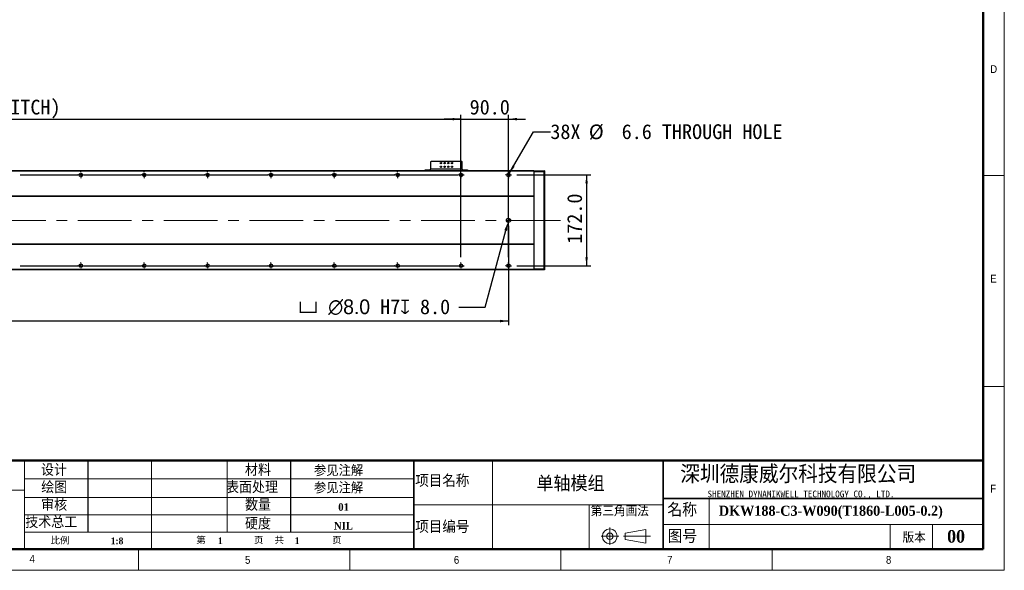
# Model space of a CAD drawing. Header units: millimetres. Extents: x 40 to 3320, y 40 to 2336.
# Tile 5 of 7: x 1455 to 3320, y 40 to 1083. Entities that reach past the tile are written whole.
import ezdxf

# ---------------------------------------------------------------- set-up
doc = ezdxf.new("R2010")
doc.units = ezdxf.units.MM
doc.header["$LTSCALE"] = 8
doc.header["$PDSIZE"] = -1
doc.linetypes.add('CENTERX2', pattern=[20.32, 12.7, -2.54, 2.54, -2.54])
doc.layers.add('DIMNS', color=7, linetype='Continuous')
doc.styles.add('SLDTEXTSTYLE0', font='Gothic.ttf', dxfattribs={"width": 0.913})
doc.styles.add('SLDTEXTSTYLE1', font='timesbd.ttf', dxfattribs={"width": 0.933})
doc.styles.add('SLDTEXTSTYLE2', font='txt', dxfattribs={"bigfont": 'bigfont'})
doc.styles.add('SLDTEXTSTYLE3', font='txt', dxfattribs={"bigfont": 'bigfont'})
doc.styles.add('SLDTEXTSTYLE4', font='txt', dxfattribs={"bigfont": 'bigfont'})
doc.styles.add('SLDTEXTSTYLE5', font='txt')
doc.styles.add('SLDTEXTSTYLE6', font='timesbd.ttf', dxfattribs={"width": 0.933, "bigfont": 'bigfont'})
doc.styles.add('SLDTEXTSTYLE7', font='txt')
doc.dimstyles.new('SLDDIMSTYLE0', dxfattribs={"dimtxt": 28, "dimasz": 16, "dimexe": 0, "dimexo": 0.0625, "dimgap": 7, "dimtad": 2, "dimdec": 1, "dimrnd": 1e-09, "dimzin": 4, "dimdsep": 46, "dimtxsty": 'SLDTEXTSTYLE7', "dimsah": 1, "dimcen": 0.09, "dimadec": 0, "dimazin": 1, "dimtfac": 1, "dimtdec": 1, "dimtmove": 0, "dimatfit": 0, "dimfxl": 0, "dimfrac": 2, "dimtolj": 1, "dimtzin": 12, "dimarcsym": 0})
doc.dimstyles.new('SLDDIMSTYLE1', dxfattribs={"dimtxt": 28, "dimasz": 16, "dimexe": 0, "dimexo": 0.0625, "dimgap": 7, "dimtad": 2, "dimdec": 1, "dimrnd": 1e-09, "dimzin": 4, "dimdsep": 46, "dimtxsty": 'SLDTEXTSTYLE7', "dimsah": 1, "dimcen": 0.09, "dimadec": 0, "dimazin": 1, "dimtfac": 1, "dimtdec": 1, "dimtofl": 0, "dimtmove": 0, "dimatfit": 3, "dimfxl": 0, "dimfrac": 2, "dimtolj": 1, "dimtzin": 12, "dimarcsym": 0})
doc.dimstyles.new('SLDDIMSTYLE4', dxfattribs={"dimtxt": 28, "dimasz": 16, "dimexe": 0, "dimexo": 0.0625, "dimgap": 7, "dimtad": 0, "dimtih": 1, "dimtoh": 1, "dimdec": 1, "dimrnd": 1e-09, "dimzin": 4, "dimdsep": 46, "dimtxsty": 'SLDTEXTSTYLE7', "dimsah": 1, "dimcen": 0, "dimadec": 0, "dimazin": 1, "dimtfac": 1, "dimtdec": 1, "dimtofl": 0, "dimtmove": 0, "dimatfit": 3, "dimfxl": 0, "dimfrac": 2, "dimtolj": 1, "dimtzin": 12, "dimarcsym": 0})
doc.dimstyles.new('SLDDIMSTYLE7', dxfattribs={"dimtxt": 28, "dimasz": 16, "dimexe": 0, "dimexo": 0.0625, "dimgap": 7, "dimtad": 0, "dimtih": 1, "dimtoh": 1, "dimdec": 1, "dimrnd": 1e-09, "dimzin": 12, "dimdsep": 46, "dimtxsty": 'SLDTEXTSTYLE7', "dimsah": 1, "dimcen": 0, "dimadec": 0, "dimazin": 3, "dimtfac": 1, "dimtdec": 1, "dimtofl": 0, "dimtmove": 0, "dimatfit": 3, "dimfxl": 0, "dimfrac": 2, "dimtolj": 1, "dimtzin": 12, "dimarcsym": 0})

# ---------------------------------------------------------------- blocks, each defined once
blk = doc.blocks.new('_D_18')
at = {"layer": 'DIMNS'}
for p, q in [((370.7, 805.1), (370.7, 902.9)), ((2290.7, 805.1), (2290.7, 902.9)), ((370.7, 894.9), (2290.7, 894.9))]:
    blk.add_line(p, q, dxfattribs=at)
for points in [[(370.7, 894.9), (386.7, 892.5), (386.7, 897.3)], [(2290.7, 894.9), (2274.7, 897.3), (2274.7, 892.5)]]:
    blk.add_solid(points, dxfattribs=at)
at = {"layer": 'DIMNS', "char_height": 28, "attachment_point": 1, "style": 'SLDTEXTSTYLE7'}
for s, insert in [('=16×120.0(PITCH)', (1208.3, 931.7)), ('1920.0', (1098.8, 931.7))]:
    blk.add_mtext(s, dxfattribs=dict(at, insert=insert))
blk = doc.blocks.new('_D_19')
at = {"layer": 'DIMNS'}
for p, q in [((2380.7, 693), (2380.7, 504.3)), ((280.7, 686.4), (280.7, 504.3)), ((2380.7, 512.3), (280.7, 512.3))]:
    blk.add_line(p, q, dxfattribs=at)
for points in [[(280.7, 512.3), (296.7, 509.9), (296.7, 514.7)], [(2380.7, 512.3), (2364.7, 514.7), (2364.7, 509.9)]]:
    blk.add_solid(points, dxfattribs=at)
at = {"layer": 'DIMNS', "insert": (1269, 549.1), "char_height": 28, "attachment_point": 1, "style": 'SLDTEXTSTYLE7'}
blk.add_mtext('2100.0', dxfattribs=at)
blk = doc.blocks.new('_D_20')
at = {"layer": 'Defpoints', "color": 0}
for p in [(2379.6, 699.3), (2381.7, 707)]:
    blk.add_point(p, dxfattribs=at)
at = {"layer": 'DIMNS', "color": 0, "lineweight": -2}
for p, q in [((2336.7, 538.9), (2375.5, 683.8)), ((2286.7, 538.9), (2336.7, 538.9))]:
    blk.add_line(p, q, dxfattribs=at)
at = {"layer": 'DIMNS', "color": 0}
blk.add_solid([(2372.9, 684.5), (2378.1, 683.1), (2379.6, 699.3)], dxfattribs=at)
at = {"layer": 'DIMNS', "color": 0, "insert": (1982.8, 553.4), "char_height": 28, "attachment_point": 1, "style": 'SLDTEXTSTYLE7'}
blk.add_mtext('\\A1;{\\fGDT|b0|i0|c134|p2;v} {\\fMS PGothic|b0|i0|c128|p34;∅8.0} H7{\\fGDT|b0|i0|c134|p2;x} 8.0', dxfattribs=at)
blk = doc.blocks.new('_D_22')
at = {"layer": 'DIMNS'}
for p, q in [((2382.3, 792), (2428, 871.1)), ((2428, 871.1), (2460, 871.1))]:
    blk.add_line(p, q, dxfattribs=at)
blk.add_solid([(2382.3, 792), (2392.4, 804.7), (2388.2, 807.1)], dxfattribs=at)
at = {"layer": 'DIMNS', "char_height": 28, "attachment_point": 1, "style": 'SLDTEXTSTYLE7'}
for s, insert in [('38X ', (2460, 885.2)), ('%%c', (2532.9, 884.9)), (' 6.6 THROUGH HOLE', (2576.1, 885.2))]:
    blk.add_mtext(s, dxfattribs=dict(at, insert=insert))
blk = doc.blocks.new('_D_23')
at = {"layer": 'DIMNS'}
for p, q in [((2396.7, 789.1), (2536.7, 789.1)), ((2528.7, 789.1), (2528.7, 617.1)), ((2396.7, 617.1), (2536.7, 617.1))]:
    blk.add_line(p, q, dxfattribs=at)
for points in [[(2528.7, 789.1), (2526.3, 773.1), (2531.1, 773.1)], [(2528.7, 617.1), (2531.1, 633.1), (2526.3, 633.1)]]:
    blk.add_solid(points, dxfattribs=at)
at = {"layer": 'DIMNS', "insert": (2491.9, 658.7), "char_height": 28, "attachment_point": 1, "rotation": 90, "style": 'SLDTEXTSTYLE7'}
blk.add_mtext('172.0', dxfattribs=at)
blk = doc.blocks.new('_D_25')
at = {"layer": 'DIMNS'}
for p, q in [((2290.7, 633.1), (2290.7, 902.9)), ((2380.7, 633.1), (2380.7, 902.9)), ((2290.7, 894.9), (2258.7, 894.9)), ((2290.7, 894.9), (2380.7, 894.9)), ((2380.7, 894.9), (2412.7, 894.9))]:
    blk.add_line(p, q, dxfattribs=at)
for points in [[(2290.7, 894.9), (2274.7, 897.3), (2274.7, 892.5)], [(2380.7, 894.9), (2396.7, 892.5), (2396.7, 897.3)]]:
    blk.add_solid(points, dxfattribs=at)
at = {"layer": 'DIMNS', "insert": (2307.1, 931.7), "char_height": 28, "attachment_point": 1, "style": 'SLDTEXTSTYLE7'}
blk.add_mtext('90.0', dxfattribs=at)
blk = doc.blocks.new('SW_CENTERMARKSYMBOL_0')
at = {"layer": 'DIMNS', "color": 0}
for p, q in [((1200, 5.08), (1200, 5.84)), ((1200, 0), (1200, 2.54)), ((1200, 0), (1200, 2.54)), ((1200, 0), (1200, 2.54)), ((1200, 0), (1200, 2.54)), ((1200, 0), (1200, 2.54)), ((1200, 0), (1200, 2.54)), ((1200, 0), (1200, 2.54)), ((1320, 5.08), (1320, 5.84)), ((1320, 0), (1320, 2.54)), ((1320, 0), (1320, 2.54)), ((1320, 0), (1320, 2.54)), ((1320, 0), (1320, 2.54)), ((1320, 0), (1320, 2.54)), ((1320, 0), (1320, 2.54)), ((1440, 5.08), (1440, 5.84)), ((1440, 0), (1440, 2.54)), ((1440, 0), (1440, 2.54)), ((1440, 0), (1440, 2.54)), ((1440, 0), (1440, 2.54)), ((1440, 0), (1440, 2.54)), ((1560, 5.08), (1560, 5.84)), ((1560, 0), (1560, 2.54)), ((1560, 0), (1560, 2.54)), ((1560, 0), (1560, 2.54)), ((1560, 0), (1560, 2.54)), ((1680, 5.08), (1680, 5.84)), ((1680, 0), (1680, 2.54)), ((1680, 0), (1680, 2.54)), ((1680, 0), (1680, 2.54)), ((1800, 5.08), (1800, 5.84)), ((1800, 0), (1800, 2.54)), ((1800, 0), (1800, 2.54)), ((1920, 5.08), (1920, 5.84)), ((1920, 0), (1920, 2.54)), ((1085.08, 0), (1085.84, 0)), ((1085.08, 0), (1194.92, 0)), ((1194.92, 0), (1194.16, 0)), ((1200, 0), (1197.46, 0)), ((1200, 0), (1197.46, 0)), ((1200, 0), (1197.46, 0)), ((1200, 0), (1197.46, 0)), ((1200, 0), (1197.46, 0)), ((1200, 0), (1197.46, 0)), ((1200, 0), (1197.46, 0)), ((1200, 0), (1200, -2.54)), ((1200, 0), (1202.54, 0)), ((1200, 0), (1200, -2.54)), ((1200, 0), (1202.54, 0)), ((1200, 0), (1200, -2.54)), ((1200, 0), (1202.54, 0)), ((1200, 0), (1200, -2.54)), ((1200, 0), (1202.54, 0)), ((1200, 0), (1200, -2.54)), ((1200, 0), (1202.54, 0)), ((1200, 0), (1200, -2.54)), ((1200, 0), (1202.54, 0)), ((1200, 0), (1200, -2.54)), ((1200, 0), (1202.54, 0)), ((1200, -5.08), (1200, -5.84)), ((1205.08, 0), (1205.84, 0)), ((1205.08, 0), (1314.92, 0)), ((1314.92, 0), (1314.16, 0)), ((1320, 0), (1317.46, 0)), ((1320, 0), (1317.46, 0)), ((1320, 0), (1317.46, 0)), ((1320, 0), (1317.46, 0)), ((1320, 0), (1317.46, 0)), ((1320, 0), (1317.46, 0)), ((1320, 0), (1320, -2.54)), ((1320, 0), (1322.54, 0)), ((1320, 0), (1320, -2.54)), ((1320, 0), (1322.54, 0)), ((1320, 0), (1320, -2.54)), ((1320, 0), (1322.54, 0)), ((1320, 0), (1320, -2.54)), ((1320, 0), (1322.54, 0)), ((1320, 0), (1320, -2.54)), ((1320, 0), (1322.54, 0)), ((1320, 0), (1320, -2.54)), ((1320, 0), (1322.54, 0)), ((1320, -5.08), (1320, -5.84)), ((1325.08, 0), (1325.84, 0)), ((1325.08, 0), (1434.92, 0)), ((1434.92, 0), (1434.16, 0)), ((1440, 0), (1437.46, 0)), ((1440, 0), (1437.46, 0)), ((1440, 0), (1437.46, 0)), ((1440, 0), (1437.46, 0)), ((1440, 0), (1437.46, 0)), ((1440, 0), (1440, -2.54)), ((1440, 0), (1442.54, 0)), ((1440, 0), (1440, -2.54)), ((1440, 0), (1442.54, 0)), ((1440, 0), (1440, -2.54)), ((1440, 0), (1442.54, 0)), ((1440, 0), (1440, -2.54)), ((1440, 0), (1442.54, 0)), ((1440, 0), (1440, -2.54)), ((1440, 0), (1442.54, 0)), ((1440, -5.08), (1440, -5.84)), ((1445.08, 0), (1445.84, 0)), ((1445.08, 0), (1554.92, 0)), ((1554.92, 0), (1554.16, 0)), ((1560, 0), (1557.46, 0)), ((1560, 0), (1557.46, 0)), ((1560, 0), (1557.46, 0)), ((1560, 0), (1557.46, 0)), ((1560, 0), (1560, -2.54)), ((1560, 0), (1562.54, 0)), ((1560, 0), (1560, -2.54)), ((1560, 0), (1562.54, 0)), ((1560, 0), (1560, -2.54)), ((1560, 0), (1562.54, 0)), ((1560, 0), (1560, -2.54)), ((1560, 0), (1562.54, 0)), ((1560, -5.08), (1560, -5.84)), ((1565.08, 0), (1565.84, 0)), ((1565.08, 0), (1674.92, 0)), ((1674.92, 0), (1674.16, 0)), ((1680, 0), (1677.46, 0)), ((1680, 0), (1677.46, 0)), ((1680, 0), (1677.46, 0)), ((1680, 0), (1680, -2.54)), ((1680, 0), (1682.54, 0)), ((1680, 0), (1680, -2.54)), ((1680, 0), (1682.54, 0)), ((1680, 0), (1680, -2.54)), ((1680, 0), (1682.54, 0)), ((1680, -5.08), (1680, -5.84)), ((1685.08, 0), (1685.84, 0)), ((1685.08, 0), (1794.92, 0)), ((1794.92, 0), (1794.16, 0)), ((1800, 0), (1797.46, 0)), ((1800, 0), (1797.46, 0)), ((1800, 0), (1800, -2.54)), ((1800, 0), (1802.54, 0)), ((1800, 0), (1800, -2.54)), ((1800, 0), (1802.54, 0)), ((1800, -5.08), (1800, -5.84)), ((1805.08, 0), (1805.84, 0)), ((1805.08, 0), (1914.92, 0)), ((1920, 0), (1917.46, 0)), ((1920, 0), (1920, -2.54)), ((1920, 0), (1922.54, 0)), ((1920, -5.08), (1920, -5.84)), ((1925.08, 0), (1925.84, 0))]:
    blk.add_line(p, q, dxfattribs=at)
blk = doc.blocks.new('SW_CENTERMARKSYMBOL_1')
at = {"layer": 'DIMNS', "color": 0}
for p, q in [((1080, 5.08), (1080, 5.84)), ((1080, 0), (1080, 2.54)), ((1080, 0), (1080, 2.54)), ((1080, 0), (1080, 2.54)), ((1080, 0), (1080, 2.54)), ((1080, 0), (1080, 2.54)), ((1080, 0), (1080, 2.54)), ((1080, 0), (1080, 2.54)), ((1200, 5.08), (1200, 5.84)), ((1200, 0), (1200, 2.54)), ((1200, 0), (1200, 2.54)), ((1200, 0), (1200, 2.54)), ((1200, 0), (1200, 2.54)), ((1200, 0), (1200, 2.54)), ((1200, 0), (1200, 2.54)), ((1320, 5.08), (1320, 5.84)), ((1320, 0), (1320, 2.54)), ((1320, 0), (1320, 2.54)), ((1320, 0), (1320, 2.54)), ((1320, 0), (1320, 2.54)), ((1320, 0), (1320, 2.54)), ((1440, 5.08), (1440, 5.84)), ((1440, 0), (1440, 2.54)), ((1440, 0), (1440, 2.54)), ((1440, 0), (1440, 2.54)), ((1440, 0), (1440, 2.54)), ((1560, 5.08), (1560, 5.84)), ((1560, 0), (1560, 2.54)), ((1560, 0), (1560, 2.54)), ((1560, 0), (1560, 2.54)), ((1680, 5.08), (1680, 5.84)), ((1680, 0), (1680, 2.54)), ((1680, 0), (1680, 2.54)), ((1800, 5.08), (1800, 5.84)), ((1800, 0), (1800, 2.54)), ((965.08, 0), (965.84, 0)), ((965.08, 0), (1074.92, 0)), ((1074.92, 0), (1074.16, 0)), ((1080, 0), (1077.46, 0)), ((1080, 0), (1077.46, 0)), ((1080, 0), (1077.46, 0)), ((1080, 0), (1077.46, 0)), ((1080, 0), (1077.46, 0)), ((1080, 0), (1077.46, 0)), ((1080, 0), (1077.46, 0)), ((1080, 0), (1080, -2.54)), ((1080, 0), (1082.54, 0)), ((1080, 0), (1080, -2.54)), ((1080, 0), (1082.54, 0)), ((1080, 0), (1080, -2.54)), ((1080, 0), (1082.54, 0)), ((1080, 0), (1080, -2.54)), ((1080, 0), (1082.54, 0)), ((1080, 0), (1080, -2.54)), ((1080, 0), (1082.54, 0)), ((1080, 0), (1080, -2.54)), ((1080, 0), (1082.54, 0)), ((1080, 0), (1080, -2.54)), ((1080, 0), (1082.54, 0)), ((1080, -5.08), (1080, -5.84)), ((1085.08, 0), (1085.84, 0)), ((1085.08, 0), (1194.92, 0)), ((1194.92, 0), (1194.16, 0)), ((1200, 0), (1197.46, 0)), ((1200, 0), (1197.46, 0)), ((1200, 0), (1197.46, 0)), ((1200, 0), (1197.46, 0)), ((1200, 0), (1197.46, 0)), ((1200, 0), (1197.46, 0)), ((1200, 0), (1200, -2.54)), ((1200, 0), (1202.54, 0)), ((1200, 0), (1200, -2.54)), ((1200, 0), (1202.54, 0)), ((1200, 0), (1200, -2.54)), ((1200, 0), (1202.54, 0)), ((1200, 0), (1200, -2.54)), ((1200, 0), (1202.54, 0)), ((1200, 0), (1200, -2.54)), ((1200, 0), (1202.54, 0)), ((1200, 0), (1200, -2.54)), ((1200, 0), (1202.54, 0)), ((1200, -5.08), (1200, -5.84)), ((1205.08, 0), (1205.84, 0)), ((1205.08, 0), (1314.92, 0)), ((1314.92, 0), (1314.16, 0)), ((1320, 0), (1317.46, 0)), ((1320, 0), (1317.46, 0)), ((1320, 0), (1317.46, 0)), ((1320, 0), (1317.46, 0)), ((1320, 0), (1317.46, 0)), ((1320, 0), (1320, -2.54)), ((1320, 0), (1322.54, 0)), ((1320, 0), (1320, -2.54)), ((1320, 0), (1322.54, 0)), ((1320, 0), (1320, -2.54)), ((1320, 0), (1322.54, 0)), ((1320, 0), (1320, -2.54)), ((1320, 0), (1322.54, 0)), ((1320, 0), (1320, -2.54)), ((1320, 0), (1322.54, 0)), ((1320, -5.08), (1320, -5.84)), ((1325.08, 0), (1325.84, 0)), ((1325.08, 0), (1434.92, 0)), ((1434.92, 0), (1434.16, 0)), ((1440, 0), (1437.46, 0)), ((1440, 0), (1437.46, 0)), ((1440, 0), (1437.46, 0)), ((1440, 0), (1437.46, 0)), ((1440, 0), (1440, -2.54)), ((1440, 0), (1442.54, 0)), ((1440, 0), (1440, -2.54)), ((1440, 0), (1442.54, 0)), ((1440, 0), (1440, -2.54)), ((1440, 0), (1442.54, 0)), ((1440, 0), (1440, -2.54)), ((1440, 0), (1442.54, 0)), ((1440, -5.08), (1440, -5.84)), ((1445.08, 0), (1445.84, 0)), ((1445.08, 0), (1554.92, 0)), ((1554.92, 0), (1554.16, 0)), ((1560, 0), (1557.46, 0)), ((1560, 0), (1557.46, 0)), ((1560, 0), (1557.46, 0)), ((1560, 0), (1560, -2.54)), ((1560, 0), (1562.54, 0)), ((1560, 0), (1560, -2.54)), ((1560, 0), (1562.54, 0)), ((1560, 0), (1560, -2.54)), ((1560, 0), (1562.54, 0)), ((1560, -5.08), (1560, -5.84)), ((1565.08, 0), (1565.84, 0)), ((1565.08, 0), (1674.92, 0)), ((1674.92, 0), (1674.16, 0)), ((1680, 0), (1677.46, 0)), ((1680, 0), (1677.46, 0)), ((1680, 0), (1680, -2.54)), ((1680, 0), (1682.54, 0)), ((1680, 0), (1680, -2.54)), ((1680, 0), (1682.54, 0)), ((1680, -5.08), (1680, -5.84)), ((1685.08, 0), (1685.84, 0)), ((1685.08, 0), (1794.92, 0)), ((1800, 0), (1797.46, 0)), ((1800, 0), (1800, -2.54)), ((1800, 0), (1802.54, 0)), ((1800, -5.08), (1800, -5.84)), ((1805.08, 0), (1805.84, 0))]:
    blk.add_line(p, q, dxfattribs=at)
blk = doc.blocks.new('SW_CENTERMARKSYMBOL_2')
at = {"layer": 'DIMNS', "color": 0}
for p, q in [((-5.08, 0), (-5.84, 0)), ((0, 0), (-2.54, 0)), ((0, 5.08), (0, 5.84)), ((0, 0), (0, 2.54)), ((0, 0), (0, -2.54)), ((0, 0), (2.54, 0)), ((5.08, 0), (5.84, 0)), ((0, -5.08), (0, -5.84))]:
    blk.add_line(p, q, dxfattribs=at)
blk = doc.blocks.new('SW_CENTERMARKSYMBOL_3')
at = {"layer": 'DIMNS', "color": 0}
for p, q in [((-5.08, 0), (-5.84, 0)), ((0, 0), (-2.54, 0)), ((0, 5.08), (0, 5.84)), ((0, 0), (0, 2.54)), ((0, 0), (0, -2.54)), ((0, 0), (2.54, 0)), ((5.08, 0), (5.84, 0)), ((0, -5.08), (0, -5.84))]:
    blk.add_line(p, q, dxfattribs=at)
blk = doc.blocks.new('SW_DOWELSYMBOL_4')
at = {"linetype": 'Continuous', "lineweight": 18}
h = blk.add_hatch(color=0, dxfattribs=at)
edge = h.paths.add_edge_path(flags=0)
edge.add_arc((0, 0), 4, 180, 270)
edge.add_line((0, -4), (0, 0))
edge.add_line((0, 0), (-4, 0))
h = blk.add_hatch(color=0, dxfattribs=at)
edge = h.paths.add_edge_path(flags=0)
edge.add_arc((0, 0), 4, 0, 90)
edge.add_line((0, 4), (0, 0))
edge.add_line((0, 0), (4, 0))
at = {"layer": 'DIMNS', "color": 0}
blk.add_circle((0, 0), 4, dxfattribs=at)

msp = doc.modelspace()

# ---------------------------------------------------------------- linework, layer by layer
at = {"color": 7, "linetype": 'Continuous', "lineweight": 18}
for p, q in [((3320, 40), (3320, 2336)), ((3280, 2296), (3280, 80)), ((3280, 788), (3320, 788)), ((3280, 388), (3320, 388)), ((1464, 248), (1464, 220)), ((1464, 192), (1464, 248)), ((1464, 220), (1464, 248)), ((1704.336839, 248), (1704.336839, 80)), ((1848, 248), (1848, 112.0474543)), ((2350.6031435, 248), (2350.6031435, 80)), ((1464, 192), (1464, 220)), ((1464, 213.2644636), (2201.4758613, 213.2644636)), ((1464, 192), (1171.7559834, 192)), ((1464, 192), (1464, 80)), ((1464, 178.0393756), (2201.4758613, 178.0393756)), ((2760.7398642, 176), (2760.7398642, 80)), ((2201.4758613, 164), (2674.0064972, 164)), ((2533.8235685, 164), (2533.8235685, 80)), ((1464, 145.0437235), (2201.4758613, 145.0437235)), ((2201.4758613, 112.0474543), (1464, 112.0474543)), ((2572.6369816, 121.1881967), (2572.6369816, 88.504689)), ((2601.9065866, 110.5499805), (2640.7500893, 117.2694797)), ((2640.7500893, 117.2694797), (2640.7500893, 91.683194)), ((2674.0064972, 126.7204382), (3280, 126.7204382)), ((3104, 126.7204382), (3104, 80)), ((3184, 126.7204382), (3184, 80)), ((2555.9987653, 104.5499805), (2589.6093225, 104.5499805)), ((2598.4402248, 104.5499805), (2649.5575626, 104.5499805)), ((2601.9065866, 98.5499805), (2601.9065866, 110.5499805)), ((2601.9065866, 98.5499805), (2640.7500893, 91.683194)), ((80, 80), (3280, 80)), ((984, 80), (3280, 80)), ((1680, 40), (1680, 80)), ((2080, 80), (2080, 40)), ((2480, 40), (2480, 80)), ((2880, 80), (2880, 40)), ((40, 40), (3320, 40))]:
    msp.add_line(p, q, dxfattribs=at)
at = {"color": 7, "linetype": 'Continuous', "lineweight": 50}
for p, q in [((3280, 2296), (3280, 80)), ((1171.7559834, 248), (1464, 248)), ((3280, 248), (1464, 248)), ((80, 80), (3280, 80))]:
    msp.add_line(p, q, dxfattribs=at)
at = {"color": 7, "linetype": 'Continuous', "lineweight": 25}
for p, q in [((2234.1621362, 814.939026), (2233.1622087, 813.9390239)), ((2233.1622087, 813.9390239), (2233.1622087, 800.1390287)), ((2292.162224, 814.939026), (2234.1621362, 814.939026)), ((2293.1621515, 813.9390239), (2292.162224, 814.939026)), ((2293.1621515, 800.1390287), (2293.1621515, 813.9390239)), ((2428.6622249, 797.1390227), (232.6621854, 797.1390227)), ((2428.6622249, 796.1390281), (232.6621854, 796.1390281)), ((2223.1622183, 797.1390227), (2223.1622183, 799.1390267)), ((2223.1622183, 799.1390267), (2224.1621458, 799.1390267)), ((2224.1621458, 799.1390267), (2224.1621458, 797.1390227)), ((2224.1621458, 799.1390267), (2232.162162, 799.1390267)), ((2232.162162, 799.1390267), (2232.162162, 797.1390227)), ((2233.1622087, 799.1390267), (2232.162162, 799.1390267)), ((2293.1621515, 800.1390287), (2233.1622087, 800.1390287)), ((2233.1622087, 797.1390227), (2233.1622087, 800.1390287)), ((2293.1621515, 800.1390287), (2293.1621515, 797.1390227)), ((2294.1621982, 799.1390267), (2293.1621515, 799.1390267)), ((2294.1621982, 799.1390267), (2294.1621982, 797.1390227)), ((2294.1621982, 799.1390267), (2302.1622144, 799.1390267)), ((2302.1622144, 797.1390227), (2302.1622144, 799.1390267)), ((2302.1622144, 799.1390267), (2303.162142, 799.1390267)), ((2303.162142, 799.1390267), (2303.162142, 797.1390227)), ((2428.6622249, 796.839025), (2428.9621555, 797.1390227)), ((2428.6622249, 797.1390227), (2428.6622249, 796.1390281)), ((2428.6622249, 796.1390281), (2428.6622249, 748.639025)), ((2428.6622249, 795.0147653), (2428.9621555, 795.1390261)), ((2428.9621555, 797.1390227), (2428.9621555, 795.1390261)), ((2428.9621555, 797.1390227), (2448.3621561, 797.1390227)), ((2428.9621555, 795.1390261), (2428.9621555, 611.1390257)), ((2448.3621561, 795.1390261), (2428.9621555, 795.1390261)), ((2448.3621561, 795.1390261), (2448.3621561, 797.1390227)), ((2448.6622059, 796.839025), (2448.3621561, 797.1390227)), ((2448.3621561, 611.1390257), (2448.3621561, 795.1390261)), ((2448.6622059, 795.0147653), (2448.3621561, 795.1390261)), ((2448.6622059, 796.839025), (2448.6622059, 795.0147653)), ((2448.6622059, 795.0147653), (2448.6622059, 611.2632865)), ((2428.6622249, 748.639025), (232.6621854, 748.639025)), ((2428.6622249, 748.139024), (232.6621854, 748.139024)), ((2428.6622249, 748.639025), (2428.6622249, 748.139024)), ((2428.6622249, 748.139024), (2428.6622249, 658.1390241)), ((2428.6622249, 658.1390241), (232.6621854, 658.1390241)), ((2428.6622249, 657.6390268), (232.6621854, 657.6390268)), ((2428.6622249, 658.1390241), (2428.6622249, 657.6390268)), ((2428.6622249, 657.6390268), (2428.6622249, 610.1390237)), ((2428.6622249, 610.1390237), (232.6621854, 610.1390237)), ((2428.6622249, 609.1390291), (232.6621854, 609.1390291)), ((2428.6622249, 611.2632865), (2428.9621555, 611.1390257)), ((2428.6622249, 610.1390237), (2428.6622249, 609.1390291)), ((2428.6622249, 609.4390267), (2428.9621555, 609.1390291)), ((2428.9621555, 611.1390257), (2428.9621555, 609.1390291)), ((2428.9621555, 611.1390257), (2448.3621561, 611.1390257)), ((2448.3621561, 609.1390291), (2428.9621555, 609.1390291)), ((2448.6622059, 611.2632865), (2448.3621561, 611.1390257)), ((2448.3621561, 609.1390291), (2448.3621561, 611.1390257)), ((2448.6622059, 609.4390267), (2448.3621561, 609.1390291)), ((2448.6622059, 611.2632865), (2448.6622059, 609.4390267))]:
    msp.add_line(p, q, dxfattribs=at)
at = {"color": 7, "linetype": 'Continuous', "lineweight": 35}
for p, q in [((2201.4758613, 248), (2201.4758613, 80)), ((2674.0064972, 248), (2674.0064972, 80)), ((2674.0064972, 176), (3280, 176))]:
    msp.add_line(p, q, dxfattribs=at)
at = {"color": 7, "linetype": 'Continuous', "lineweight": 25}
for centre, radius in [((2252.6621753, 811.6390258), 1.25), ((2252.6621753, 804.6390258), 1.25), ((2259.6621753, 811.6390258), 1.25), ((2259.6621753, 804.6390258), 1.25), ((2266.6621753, 811.6390258), 1.25), ((2266.6621753, 804.6390258), 1.25), ((2273.6621753, 811.6390258), 1.25), ((2273.6621753, 804.6390258), 1.25), ((1570.6621753, 789.1390258), 3.3), ((1690.6621753, 789.1390258), 3.3), ((1810.6621753, 789.1390258), 3.3), ((1930.6621753, 789.1390258), 3.3), ((2050.6621753, 789.1390258), 3.3), ((2170.6621753, 789.1390258), 3.3), ((2290.6621753, 789.1390258), 3.3), ((2380.6621753, 789.1390258), 3.3), ((2380.6621753, 703.1390258), 4), ((1570.6621753, 617.1390258), 3.3), ((1690.6621753, 617.1390258), 3.3), ((1810.6621753, 617.1390258), 3.3), ((1930.6621753, 617.1390258), 3.3), ((2050.6621753, 617.1390258), 3.3), ((2170.6621753, 617.1390258), 3.3), ((2290.6621753, 617.1390258), 3.3), ((2380.6621753, 617.1390258), 3.3)]:
    msp.add_circle(centre, radius, dxfattribs=at)
at = {"color": 7, "linetype": 'Continuous', "lineweight": 18}
for radius in [14, 6]:
    msp.add_circle((2572.6369816, 104.5499805), radius, dxfattribs=at)
at = {"layer": 'DIMNS', "linetype": 'CENTERX2', "lineweight": 18}
msp.add_line((2479.4621753, 703.1390258), (181.8621753, 703.1390258), dxfattribs=at)
at = {"layer": 'DIMNS', "color": 7}
for p, q in [((1584.2007008, 112.0474543), (1584.2007008, 248)), ((1967.4614906, 248), (1967.4614906, 112.0474543))]:
    msp.add_line(p, q, dxfattribs=at)

# ---------------------------------------------------------------- block references
at = {"layer": 'DIMNS'}
for name, p in [('SW_CENTERMARKSYMBOL_0', (370.6621753, 789.1390258)), ('SW_CENTERMARKSYMBOL_2', (2380.6621753, 789.1390258)), ('SW_DOWELSYMBOL_4', (2380.6621753, 703.1390258)), ('SW_CENTERMARKSYMBOL_1', (490.6621753, 617.1390258)), ('SW_CENTERMARKSYMBOL_3', (2380.6621753, 617.1390258))]:
    msp.add_blockref(name, p, dxfattribs=at)

# ---------------------------------------------------------------- texts
at = {"color": 7, "linetype": 'Continuous', "lineweight": 0}
for s, insert, char_height, attachment_point, style in [('D', (3293.3333333, 997.1704528), 14.8166667, 1, 'SLDTEXTSTYLE0'), ('E', (3293.3333333, 599.9106936), 14.8166667, 1, 'SLDTEXTSTYLE0'), ('设计', (1495.0304099, 241.3756797), 22.4, 1, 'SLDTEXTSTYLE3'), ('材料', (1881.5122528, 241.3756797), 22.4, 1, 'SLDTEXTSTYLE3'), ('参见注解', (2012.291056, 239.6526885), 21.16666667, 1, 'SLDTEXTSTYLE2'), ('深圳德康威尔科技有限公司', (2706.035275, 238.9403364), 33.866666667, 1, 'SLDTEXTSTYLE4'), ('项目名称', (2204.0318544, 221.2187739), 23.28333333, 1, 'SLDTEXTSTYLE3'), ('绘图', (1495.5048517, 208.5268063), 22.4, 1, 'SLDTEXTSTYLE3'), ('表面处理', (1845.5643389, 208.5268063), 22.4, 1, 'SLDTEXTSTYLE3'), ('参见注解', (2012.291056, 206.8038151), 21.16666667, 1, 'SLDTEXTSTYLE2'), ('单轴模组', (2433.5196309, 217.9086348), 25.4, 1, 'SLDTEXTSTYLE6'), ('SHENZHEN DYNAMIKWELL TECHNOLOGY CO., LTD.', (2757.7422597, 191.0601178), 12.7, 1, 'SLDTEXTSTYLE5'), ('F', (3293.3333333, 202.2338134), 14.8166667, 1, 'SLDTEXTSTYLE0'), ('审核', (1495.2404082, 175.1148112), 22.4, 1, 'SLDTEXTSTYLE3'), ('数量', (1881.5744726, 175.1148112), 22.4, 1, 'SLDTEXTSTYLE3'), ('名称', (2681.7878779, 167.243517), 25.4, 1, 'SLDTEXTSTYLE3'), ('01', (2058.1738948, 167.1093645), 14.4, 1, 'SLDTEXTSTYLE1'), ('DKW188-C3-W090(T1860-L005-0.2)', (2779.2438769, 162.3900317), 19.05, 1, 'SLDTEXTSTYLE1'), ('技术总工', (1465.166365, 142.3958087), 22.4, 1, 'SLDTEXTSTYLE3'), ('硬度', (1881.5861402, 139.7153961), 22.4, 1, 'SLDTEXTSTYLE3'), ('NIL', (2049.9038947, 131.7099494), 14.4, 1, 'SLDTEXTSTYLE1'), ('项目编号', (2204.0318544, 134.0506042), 23.28333333, 1, 'SLDTEXTSTYLE3'), ('图号', (2682.128891, 117.170145), 25.4, 1, 'SLDTEXTSTYLE3'), ('版本', (3127.1953082, 112.3594717), 20, 1, 'SLDTEXTSTYLE3'), ('00', (3228.6372553, 116.3460171), 24, 2, 'SLDTEXTSTYLE1'), ('比例', (1513.2601137, 102.0862582), 12.8, 1, 'SLDTEXTSTYLE3'), ('1:8', (1627.0750032, 102.0796202), 12.8, 1, 'SLDTEXTSTYLE1'), ('第        页', (1789.3223946, 102.5651891), 12.8, 1, 'SLDTEXTSTYLE3'), ('1', (1830.3180401, 102.5585511), 12.8, 1, 'SLDTEXTSTYLE1'), ('共        页', (1937.4933412, 102.5651891), 12.8, 1, 'SLDTEXTSTYLE3'), ('1', (1975.7024214, 102.5585511), 12.8, 1, 'SLDTEXTSTYLE1'), ('4', (1473.3333333, 69.1704848), 14.8166667, 1, 'SLDTEXTSTYLE0'), ('5', (1881.5851378, 67.1747364), 14.8166667, 1, 'SLDTEXTSTYLE0'), ('6', (2277.2582016, 67.1747364), 14.8166667, 1, 'SLDTEXTSTYLE0'), ('7', (2681.1653799, 67.1747364), 14.8166667, 1, 'SLDTEXTSTYLE0'), ('8', (3095.8188424, 67.1747364), 14.8166667, 1, 'SLDTEXTSTYLE0')]:
    msp.add_mtext(s, dxfattribs=dict(at, insert=insert, char_height=char_height, attachment_point=attachment_point, style=style))
at = {"layer": 'DIMNS', "color": 7, "insert": (2536.4839625, 162.4328436), "char_height": 20, "attachment_point": 1, "style": 'SLDTEXTSTYLE3'}
msp.add_mtext('第三角画法', dxfattribs=at)

# ---------------------------------------------------------------- dimensions: what is measured, and where the dimension line sits
at = {"layer": 'DIMNS'}
dim = msp.add_linear_dim(base=(2290.6621753, 894.9390258), p1=(370.6621753, 794.9790258), p2=(2290.6621753, 794.9790258), text='<>=16×120.0(PITCH)', dimstyle='SLDDIMSTYLE1', dxfattribs=at)
dim.commit()
dim.dimension.update_dxf_attribs({"geometry": '_D_18', "text_midpoint": (1305.8609268, 894.9390258), "dimtype": 160})
for base, p1, p2, dimstyle, picture, middle in [((2380.6621753, 894.9390258), (2290.6621753, 622.9790258), (2380.6621753, 622.9790258), 'SLDDIMSTYLE0', '_D_25', (2341.6332908, 894.9390258)), ((280.6621753, 512.3389227), (2380.6621753, 703.1390258), (280.6621753, 696.5990258), 'SLDDIMSTYLE1', '_D_19', (1323.7576689, 512.3389227))]:
    dim = msp.add_linear_dim(base=base, p1=p1, p2=p2, dimstyle=dimstyle, dxfattribs=at)
    dim.commit()
    dim.dimension.update_dxf_attribs({"geometry": picture, "text_midpoint": middle, "dimtype": 160})
for p1, p2, text, dimstyle, picture, middle in [((2379.0121753, 786.2811419), (2382.3121753, 791.9969096), '38X <> THROUGH HOLE\\P', 'SLDDIMSTYLE7', '_D_22', (2691.0288629, 871.0980112)), ((2381.6974515, 707.0027291), (2379.6268992, 699.2753225), '{\\fGDT|b0|i0|c134|p2;v} {\\fMS PGothic|b0|i0|c128|p34;<>} H7{\\fGDT|b0|i0|c134|p2;x} 8.0', 'SLDDIMSTYLE4', '_D_20', (2131.2318803, 538.912547))]:
    dim = msp.add_diameter_dim_2p(p1=p1, p2=p2, text=text, dimstyle=dimstyle, dxfattribs=at)
    dim.commit()
    dim.dimension.update_dxf_attribs({"geometry": picture, "text_midpoint": middle, "dimtype": 163})
dim = msp.add_linear_dim(base=(2528.6621753, 617.1390258), p1=(2386.5021753, 789.1390258), p2=(2386.5021753, 617.1390258), angle=90, dimstyle='SLDDIMSTYLE0', dxfattribs=at)
dim.commit()
dim.dimension.update_dxf_attribs({"geometry": '_D_23', "text_midpoint": (2528.6621753, 703.3171535), "dimtype": 160})

doc.saveas('drawing.dxf')
